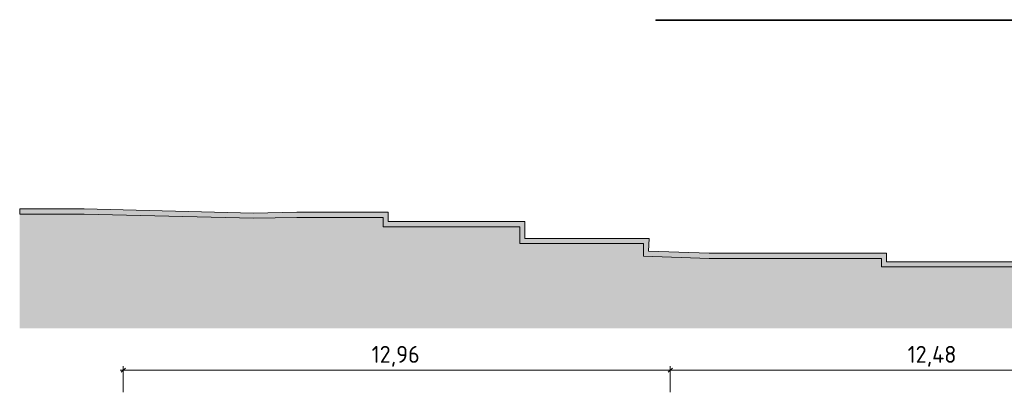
# Model space of a CAD drawing. Header units: millimetres. Extents: x -2957 to 750800, y -5565 to 168688.
# Tile 1 of 22: x -2957 to 20364, y -2765 to 6080. Entities that reach past the tile are written whole.
import ezdxf

# ---------------------------------------------------------------- set-up
doc = ezdxf.new("R2010")
doc.units = ezdxf.units.MM
doc.header["$MEASUREMENT"] = 0
for name, color, linetype, lineweight in [('0_Ном._пера__1', 7, 'Continuous', 0), ('0_Ном._пера__19', 255, 'Continuous', 0), ('АР-Чертеж-Размеры.АР_Ном._пера__1', 7, 'Continuous', 0)]:
    doc.layers.add(name, color=color, linetype=linetype, lineweight=lineweight)
doc.layers.add('АР-Чертеж-Размеры.АР', color=7, linetype='Continuous')
doc.styles.add('РЎР“Р•РќР•Р\xa0РР\xa0_РЎРўРР›Р¬_2', font='GOST_Common.ttf')
doc.dimstyles.new('СГЕНЕРИР_СТИЛЬ__1', dxfattribs={"dimtxt": 400, "dimasz": 95, "dimexe": 0.18, "dimexo": 30000, "dimgap": 0, "dimtad": 1, "dimtih": 1, "dimtoh": 1, "dimlfac": 0.001, "dimzin": 0, "dimdsep": 46, "dimtxsty": 'РЎР“Р•РќР•Р\xa0РР\xa0_РЎРўРР›Р¬_2', "dimblk": 'ARROWHEAD_6', "dimblk1": 'ARROWHEAD_6', "dimblk2": 'ARROWHEAD_6', "dimcen": 0.09, "dimclrd": 7, "dimclre": 7, "dimclrt": 7, "dimadec": 0, "dimazin": 0, "dimtfac": 1, "dimtdec": 4, "dimtmove": 0, "dimatfit": 3, "dimfxl": 0, "dimtolj": 1, "dimtzin": 0, "dimarcsym": 0})

# ---------------------------------------------------------------- blocks, each defined once
blk = doc.blocks.new('*D5')
at = {"layer": 'АР-Чертеж-Размеры.АР_Ном._пера__1', "color": 7, "linetype": 'Continuous', "lineweight": 0}
for p, q in [((-578, -2216), (-503, -2216)), ((-453, -2166), (-553, -2266)), ((-503, -2735), (-503, -2123)), ((-503, -2216), (12452, -2216)), ((12502, -2166), (12402, -2266)), ((12452, -2735), (12452, -2123))]:
    blk.add_line(p, q, dxfattribs=at)
at = {"layer": 'АР-Чертеж-Размеры.АР_Ном._пера__1', "color": 7, "lineweight": 0, "insert": (5378, -2136), "char_height": 400, "attachment_point": 7, "style": 'РЎР“Р•РќР•Р\xa0РР\xa0_РЎРўРР›Р¬_2'}
blk.add_mtext('\\A1;{\\pql;\\fGOST Common|b0|i0|c204|p0;\\W1.000000;12,96}', dxfattribs=at)
blk = doc.blocks.new('ARROWHEAD_6')
at = {"color": 0, "linetype": 'Continuous', "lineweight": 0}
for p, q in [((0, 0), (-1, 0)), ((-0.5, -0.5), (0.5, 0.5))]:
    blk.add_line(p, q, dxfattribs=at)
blk = doc.blocks.new('*D6')
at = {"layer": 'АР-Чертеж-Размеры.АР_Ном._пера__1', "color": 7, "linetype": 'Continuous', "lineweight": 0}
for p, q in [((24927, -2310), (24927, 226)), ((12502, -2166), (12402, -2266)), ((12452, -2735), (12452, -2123)), ((12452, -2216), (24927, -2216)), ((24877, -2266), (24977, -2166)), ((24927, -2216), (25002, -2216))]:
    blk.add_line(p, q, dxfattribs=at)
at = {"layer": 'АР-Чертеж-Размеры.АР_Ном._пера__1', "color": 7, "lineweight": 0, "insert": (18073, -2136), "char_height": 400, "attachment_point": 7, "style": 'РЎР“Р•РќР•Р\xa0РР\xa0_РЎРўРР›Р¬_2'}
blk.add_mtext('\\A1;{\\pql;\\fGOST Common|b0|i0|c204|p0;\\W1.000000;12,48}', dxfattribs=at)

msp = doc.modelspace()

# ---------------------------------------------------------------- hatches: boundary and pattern name
at = {"layer": '0_Ном._пера__1', "linetype": 'Continuous', "lineweight": 0}
msp.add_hatch(color=7, dxfattribs=at).paths.add_polyline_path([(72266.494, -900), (69306.024, -900), (68102.01, -850), (65826.06, -850), (61266.013, -700), (58817.624, -700), (57616.084, -650), (55116.034, -650), (46496.362, -200), (44809.438, -200), (42485.877, 0), (40542.313, 0), (34960.956, 130), (33025.749, 130), (31825.749, 249.966), (29515.484, 249.966), (28315.752, 399.957), (24246.425, 399.957), (24246.554, 350), (21142.335, 350), (17577.459, 350), (17577.459, 550), (13375.95, 550), (11939.362, 600), (11950.54, 900), (9010.063, 900), (9010.063, 1299.693), (5769.407, 1300), (5769.407, 1520), (3604.141, 1520), (2584.243, 1500), (-1426.912, 1600), (-2957.29, 1600), (-2957.29, 1480), (-1428.408, 1480), (2583.924, 1379.971), (3605.317, 1400), (5649.407, 1400), (5649.407, 1180.011), (8890.013, 1179.704), (8890.013, 780), (11819.362, 780), (11819.362, 484.104), (13373.862, 430), (17457.459, 430), (17457.459, 230), (21142.335, 230), (24344.494, 230), (24344.365, 279.957), (28315.737, 272.177), (29515.484, 129.966), (31819.766, 129.966), (33019.766, 10), (34959.559, 10), (40540.916, -120), (42480.722, -120), (44804.283, -320), (46493.232, -320), (55112.904, -770), (57616.084, -770), (58816.258, -820), (61264.04, -820), (65824.087, -970), (68099.519, -970), (69303.533, -1020), (72266.494, -1020)])
at = {"layer": '0_Ном._пера__19', "linetype": 'Continuous', "lineweight": 0}
msp.add_hatch(color=255, dxfattribs=at).paths.add_polyline_path([(-1428.408, 1480), (-2957.29, 1480), (-2957.29, -1229.779), (72266.494, -1229.779), (72266.494, -1020), (69303.533, -1020), (68099.519, -970), (65824.087, -970), (61264.04, -820), (58816.258, -820), (57616.084, -770), (55112.904, -770), (46493.232, -320), (44804.283, -320), (42480.722, -120), (40540.916, -120), (34959.559, 10), (33019.766, 10), (31819.766, 129.966), (29515.484, 129.966), (28315.752, 279.957), (24344.365, 279.77), (24344.494, 230), (21142.335, 230), (17457.459, 230), (17457.459, 430), (13373.862, 430), (11819.362, 484.104), (11819.362, 780), (8890.013, 780), (8890.013, 1179.704), (5649.407, 1180.011), (5649.407, 1400), (3605.317, 1400), (2583.924, 1379.971)])

# ---------------------------------------------------------------- linework, layer by layer
at = {"layer": '0_Ном._пера__1', "color": 7, "linetype": 'Continuous', "lineweight": 0}
msp.add_lwpolyline([(12106.95, 6080), (24625.583, 6080), (24625.583, 6060), (12106.95, 6060)], close=True, dxfattribs=at)
at = {"layer": '0_Ном._пера__1', "color": 7, "linetype": 'Continuous', "lineweight": 0, "flags": 128}
msp.add_lwpolyline([(21142.335, 350), (17577.459, 350), (17577.459, 550), (13375.95, 550), (11939.362, 600), (11950.54, 900), (9010.063, 900), (9010.063, 1299.693), (5769.407, 1300), (5769.407, 1520), (3604.141, 1520), (2584.243, 1500), (-1426.912, 1600), (-2957.29, 1600), (-2957.29, 1480), (-1428.408, 1480), (2583.924, 1379.971), (3605.317, 1400), (5649.407, 1400), (5649.407, 1180.011), (8890.013, 1179.704), (8890.013, 780), (11819.362, 780), (11819.362, 484.104), (13373.862, 430), (17457.459, 430), (17457.459, 230), (21142.335, 230)], dxfattribs=at)
at = {"layer": '0_Ном._пера__1', "color": 7, "linetype": 'Continuous', "lineweight": 0}
for points in [[(-2957.29, 1600), (-1426.912, 1600), (2584.243, 1500), (3604.141, 1520), (5769.407, 1520), (5769.407, 1300), (9010.063, 1299.693), (9010.063, 900), (11950.54, 900), (11939.362, 600), (13375.95, 550), (17577.459, 550), (17577.459, 350), (21142.335, 350), (24246.554, 350), (24246.425, 399.957), (28315.752, 399.957), (29515.484, 249.966), (31825.749, 249.966), (33025.749, 130), (34960.956, 130), (40542.313, 0), (42485.877, 0), (44809.438, -200)], [(-2957.29, 1600), (-2957.29, 1480), (-1428.408, 1480), (2583.924, 1379.971), (3605.317, 1400), (5649.407, 1400), (5649.407, 1180.011), (8890.013, 1179.704), (8890.013, 780), (11819.362, 780), (11819.362, 484.104), (13373.862, 430), (17457.459, 430), (17457.459, 230), (21142.335, 230)]]:
    msp.add_lwpolyline(points, dxfattribs=at)

# ---------------------------------------------------------------- dimensions: what is measured, and where the dimension line sits
at = {"layer": 'АР-Чертеж-Размеры.АР', "color": 7, "linetype": 'Continuous', "lineweight": 0}
for base, p1, p2, picture, middle in [((24926.827238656, -2216.27822144), (12451.827238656, -2764.6345869), (24926.827238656, 256.25611693), '*D6', (18743.237270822, -1936.278220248)), ((12451.827238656, -2216.27822144), (-503.172761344, -2764.6345869), (12451.827238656, -2764.6345869), '*D5', (6048.439192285, -1936.278220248))]:
    dim = msp.add_linear_dim(base=base, p1=p1, p2=p2, dimstyle='СГЕНЕРИР_СТИЛЬ__1', dxfattribs=at)
    dim.commit()
    dim.dimension.update_dxf_attribs({"geometry": picture, "text_midpoint": middle, "dimtype": 160})

doc.saveas('drawing.dxf')
